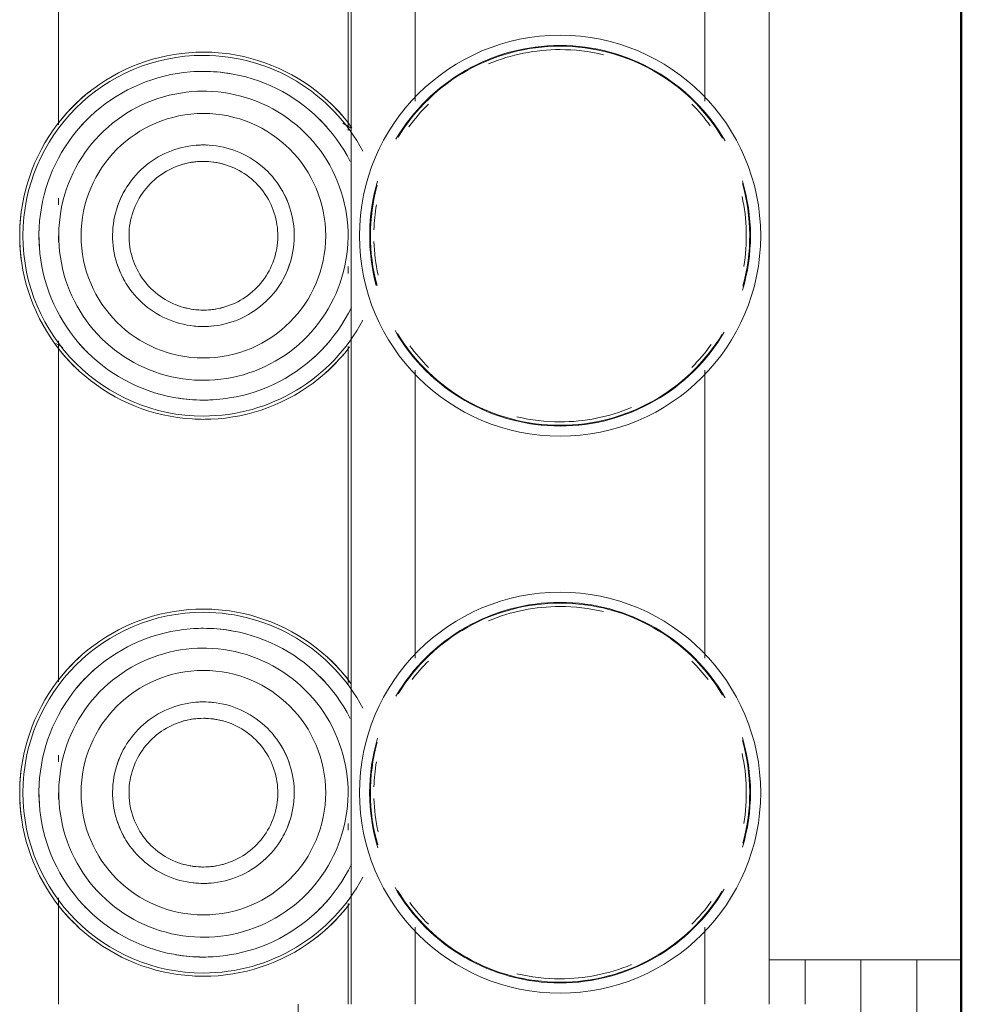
# Model space of a CAD drawing. Header units: millimetres. Extents: x 24644 to 52152, y 2709 to 38988.
# Tile 40 of 80: x 33579 to 33663, y 37902 to 37991. Entities that reach past the tile are written whole.
import ezdxf

# ---------------------------------------------------------------- set-up
doc = ezdxf.new("R2010")
doc.units = ezdxf.units.MM
doc.linetypes.add('ADSK_Скрыто', pattern=[300, 150, -150])
for name, color, linetype, lineweight in [('A-DETL-____-HDLN', 90, 'ADSK_Скрыто', 9), ('A-WALL-____-MCUT', 113, 'Continuous', 50), ('A-WALL-____-OTLN', 113, 'Continuous', 20), ('M-EQPM-____-OTLN', 50, 'Continuous', 20)]:
    doc.layers.add(name, color=color, linetype=linetype, lineweight=lineweight)

# ---------------------------------------------------------------- blocks, each defined once
blk = doc.blocks.new('Прямая форма - V line-609756-В_Этаж 01_Вентиляция')
at = {"layer": 'A-WALL-____-MCUT', "color": 253}
blk.add_line((0, -200), (779.947, -200), dxfattribs=at)
blk = doc.blocks.new('Прямая форма - SW - 004-609757-В_Этаж 01_Вентиляция')
blk.add_blockref('Прямая форма - V line-609756-В_Этаж 01_Вентиляция', (0, 0))
blk = doc.blocks.new('V line_ifc_RVT-1-В_Этаж 01_Вентиляция')
at = {"layer": 'A-WALL-____-OTLN', "color": 9, "lineweight": 20, "rotation": 270}
blk.add_blockref('Прямая форма - SW - 004-609757-В_Этаж 01_Вентиляция', (33863.24, 38587.582), dxfattribs=at)
blk = doc.blocks.new('ADSK_Коллектор с регулирующими клапанами и расходомерами - N5-1658201-В_Этаж 01_Вентиляция')
at = {"layer": 'M-EQPM-____-OTLN'}
for p, q in [((246, 0), (246, -4)), ((256, 0), (246, 0)), ((246, -5.172), (246, -4)), ((246, -4), (256, -4)), ((246, -6.657), (246, -5.172)), ((246, -6.657), (246, -9)), ((246, -9), (266, -9)), ((246, -10.172), (246, -9)), ((246, -11.657), (246, -10.172)), ((246, -11.657), (246, -14)), ((246, -14), (250, -14)), ((246, -17.25), (246, -14)), ((250, -17.25), (62, -17.25)), ((168.929, -23), (143.071, -23)), ((218.929, -23), (193.071, -23)), ((250, -23), (243.071, -23)), ((143.071, -49), (168.929, -49)), ((193.071, -49), (218.929, -49)), ((243.071, -49), (250, -49)), ((62, -54.75), (250, -54.75)), ((171.329, -54.75), (170.896, -55.5)), ((171.564, -55), (140.942, -55)), ((181, -55), (180.392, -55)), ((184.38, -55), (183.762, -55)), ((221.184, -55), (190.942, -55)), ((231, -55), (230.392, -55)), ((234.38, -55), (233.762, -55)), ((250, -55), (240.942, -55)), ((250, -59.5), (262, -59.5)), ((140.438, -81), (171.058, -81)), ((177.62, -81), (178.238, -81)), ((181, -81), (181.608, -81)), ((190.438, -81), (221.058, -81)), ((190.669, -81.253), (191.03, -80.627)), ((227.62, -81), (228.238, -81)), ((231, -81), (231.608, -81)), ((240.438, -81), (250, -81))]:
    blk.add_line(p, q, dxfattribs=at)
at = {"layer": 'M-EQPM-____-OTLN', "flags": 128}
for points in [[(171.3, -54.674), (170.775, -55.072), (170.266, -55.491), (169.774, -55.931), (169.301, -56.389), (168.846, -56.866), (168.41, -57.361), (167.995, -57.873), (167.6, -58.401), (167.227, -58.945), (166.876, -59.503), (166.547, -60.075), (166.242, -60.659), (165.96, -61.255), (165.703, -61.862), (165.469, -62.478), (165.261, -63.104), (165.078, -63.737), (164.92, -64.377), (164.788, -65.023), (164.682, -65.674), (164.602, -66.328), (164.548, -66.985), (164.521, -67.644), (164.517, -68)], [(195.756, -68), (195.744, -67.41), (195.709, -66.821), (195.65, -66.234), (195.567, -65.649), (195.462, -65.068), (195.333, -64.493), (195.181, -63.922), (195.007, -63.358), (194.81, -62.802), (194.591, -62.254), (194.35, -61.715), (194.088, -61.186), (193.805, -60.668), (193.502, -60.162), (193.178, -59.668), (192.835, -59.188), (192.474, -58.722), (192.093, -58.27), (191.695, -57.834), (191.28, -57.415), (190.849, -57.012), (190.402, -56.627), (189.939, -56.26), (189.463, -55.912), (188.973, -55.584), (188.47, -55.275), (187.955, -54.986), (187.429, -54.718)], [(221.184, -54.761), (220.775, -55.072), (220.266, -55.491), (219.774, -55.931), (219.301, -56.389), (218.846, -56.866), (218.41, -57.361), (217.995, -57.873), (217.6, -58.401), (217.227, -58.945), (216.876, -59.503), (216.547, -60.075), (216.242, -60.659), (215.96, -61.255), (215.703, -61.862), (215.469, -62.478), (215.261, -63.104), (215.078, -63.737), (214.92, -64.377), (214.788, -65.023), (214.682, -65.674), (214.602, -66.328), (214.548, -66.985), (214.521, -67.644), (214.517, -68)], [(245.756, -68), (245.744, -67.41), (245.709, -66.821), (245.65, -66.234), (245.567, -65.649), (245.462, -65.068), (245.333, -64.493), (245.181, -63.922), (245.007, -63.358), (244.81, -62.802), (244.591, -62.254), (244.35, -61.715), (244.088, -61.186), (243.805, -60.668), (243.502, -60.162), (243.178, -59.668), (242.835, -59.188), (242.474, -58.722), (242.093, -58.27), (241.695, -57.834), (241.28, -57.415), (240.849, -57.012), (240.402, -56.627), (239.939, -56.26), (239.463, -55.912), (238.973, -55.584), (238.47, -55.275), (237.955, -54.986), (237.429, -54.718)], [(174.328, -54.839), (173.807, -55.116), (173.297, -55.414), (172.8, -55.732), (172.316, -56.07), (171.846, -56.427), (171.391, -56.802), (170.951, -57.195), (170.527, -57.606), (170.119, -58.033), (169.729, -58.476), (169.358, -58.934), (169.004, -59.407), (168.67, -59.894), (168.356, -60.393), (168.062, -60.905), (167.789, -61.428), (167.536, -61.962), (167.306, -62.505), (167.097, -63.057), (166.91, -63.617), (166.746, -64.184), (166.605, -64.757), (166.487, -65.335), (166.392, -65.918), (166.32, -66.504), (166.272, -67.092), (166.248, -67.681), (166.244, -68)], [(193.978, -68), (193.968, -67.481), (193.937, -66.963), (193.885, -66.446), (193.813, -65.932), (193.72, -65.422), (193.606, -64.915), (193.473, -64.413), (193.32, -63.917), (193.146, -63.428), (192.954, -62.946), (192.742, -62.472), (192.512, -62.007), (192.263, -61.551), (191.996, -61.106), (191.711, -60.672), (191.41, -60.249), (191.092, -59.839), (190.757, -59.442), (190.407, -59.059), (190.042, -58.69), (189.663, -58.336), (189.269, -57.997), (188.863, -57.674), (188.443, -57.368), (188.012, -57.079), (187.57, -56.807), (187.117, -56.554), (186.654, -56.318), (186.183, -56.101), (185.703, -55.904), (185.215, -55.725), (184.721, -55.567), (184.221, -55.428), (183.716, -55.309), (183.206, -55.21), (182.693, -55.133), (182.177, -55.075), (181.659, -55.038), (181.14, -55.022), (180.621, -55.027), (180.103, -55.053), (179.586, -55.099), (179.071, -55.166), (178.559, -55.253), (178.051, -55.361), (177.548, -55.489), (177.051, -55.637), (176.559, -55.805), (176.075, -55.992), (175.599, -56.199), (175.132, -56.424), (174.673, -56.668), (174.225, -56.93), (173.788, -57.21), (173.362, -57.507), (172.949, -57.821), (172.548, -58.151), (172.161, -58.497), (171.788, -58.858), (171.43, -59.234), (171.087, -59.623), (170.76, -60.026), (170.449, -60.442), (170.155, -60.87), (169.879, -61.31), (169.62, -61.76), (169.38, -62.22), (169.158, -62.689), (168.955, -63.167), (168.772, -63.652), (168.607, -64.145), (168.463, -64.644), (168.339, -65.148), (168.235, -65.656), (168.152, -66.168), (168.089, -66.684), (168.046, -67.201), (168.025, -67.72), (168.022, -68)], [(197.483, -68), (197.47, -67.341), (197.43, -66.683), (197.364, -66.027), (197.272, -65.374), (197.154, -64.725), (197.011, -64.082), (196.841, -63.445), (196.646, -62.815), (196.426, -62.193), (196.182, -61.581), (195.913, -60.979), (195.62, -60.389), (195.304, -59.81), (194.965, -59.244), (194.604, -58.693), (194.221, -58.156), (193.817, -57.636), (193.392, -57.131), (192.947, -56.645), (192.484, -56.176), (192.002, -55.726), (191.502, -55.296), (190.986, -54.886)], [(224.328, -54.839), (223.807, -55.116), (223.297, -55.414), (222.8, -55.732), (222.316, -56.07), (221.846, -56.427), (221.391, -56.802), (220.951, -57.195), (220.527, -57.606), (220.119, -58.033), (219.729, -58.476), (219.358, -58.934), (219.004, -59.407), (218.67, -59.894), (218.356, -60.393), (218.062, -60.905), (217.789, -61.428), (217.536, -61.962), (217.306, -62.505), (217.097, -63.057), (216.91, -63.617), (216.746, -64.184), (216.605, -64.757), (216.487, -65.335), (216.392, -65.918), (216.32, -66.504), (216.272, -67.092), (216.248, -67.681), (216.244, -68)], [(243.978, -68), (243.968, -67.481), (243.937, -66.963), (243.885, -66.446), (243.813, -65.932), (243.72, -65.422), (243.606, -64.915), (243.473, -64.413), (243.32, -63.917), (243.146, -63.428), (242.954, -62.946), (242.742, -62.472), (242.512, -62.007), (242.263, -61.551), (241.996, -61.106), (241.711, -60.672), (241.41, -60.249), (241.092, -59.839), (240.757, -59.442), (240.407, -59.059), (240.042, -58.69), (239.663, -58.336), (239.269, -57.997), (238.863, -57.674), (238.443, -57.368), (238.012, -57.079), (237.57, -56.807), (237.117, -56.554), (236.654, -56.318), (236.183, -56.101), (235.703, -55.904), (235.215, -55.725), (234.721, -55.567), (234.221, -55.428), (233.716, -55.309), (233.206, -55.21), (232.693, -55.133), (232.177, -55.075), (231.659, -55.038), (231.14, -55.022), (230.621, -55.027), (230.103, -55.053), (229.586, -55.099), (229.071, -55.166), (228.559, -55.253), (228.051, -55.361), (227.548, -55.489), (227.051, -55.637), (226.559, -55.805), (226.075, -55.992), (225.599, -56.199), (225.132, -56.424), (224.673, -56.668), (224.225, -56.93), (223.788, -57.21), (223.362, -57.507), (222.949, -57.821), (222.548, -58.151), (222.161, -58.497), (221.788, -58.858), (221.43, -59.234), (221.087, -59.623), (220.76, -60.026), (220.449, -60.442), (220.155, -60.87), (219.879, -61.31), (219.62, -61.76), (219.38, -62.22), (219.158, -62.689), (218.955, -63.167), (218.772, -63.652), (218.607, -64.145), (218.463, -64.644), (218.339, -65.148), (218.235, -65.656), (218.152, -66.168), (218.089, -66.684), (218.046, -67.201), (218.025, -67.72), (218.022, -68)], [(247.483, -68), (247.47, -67.341), (247.43, -66.683), (247.364, -66.027), (247.272, -65.374), (247.154, -64.725), (247.011, -64.082), (246.841, -63.445), (246.646, -62.815), (246.426, -62.193), (246.182, -61.581), (245.913, -60.979), (245.62, -60.389), (245.304, -59.81), (244.965, -59.244), (244.604, -58.693), (244.221, -58.156), (243.817, -57.636), (243.392, -57.131), (242.947, -56.645), (242.484, -56.176), (242.002, -55.726), (241.502, -55.296), (240.986, -54.886)], [(189.15, -68), (189.143, -67.674), (189.124, -67.349), (189.091, -67.024), (189.046, -66.702), (188.988, -66.381), (188.916, -66.063), (188.833, -65.748), (188.736, -65.436), (188.628, -65.129), (188.507, -64.826), (188.374, -64.529), (188.229, -64.236), (188.073, -63.95), (187.905, -63.671), (187.726, -63.398), (187.537, -63.133), (187.337, -62.875), (187.127, -62.626), (186.907, -62.385), (186.678, -62.154), (186.44, -61.931), (186.193, -61.718), (185.937, -61.516), (185.674, -61.324), (185.403, -61.142), (185.126, -60.971), (184.841, -60.812), (184.551, -60.664), (184.255, -60.528), (183.953, -60.404), (183.647, -60.292), (183.337, -60.192), (183.023, -60.105), (182.705, -60.03), (182.385, -59.969), (182.063, -59.92), (181.739, -59.884), (181.414, -59.861), (181.088, -59.85), (180.762, -59.853), (180.436, -59.87), (180.112, -59.899), (179.788, -59.941), (179.467, -59.995), (179.148, -60.063), (178.832, -60.144), (178.52, -60.237), (178.211, -60.342), (177.907, -60.46), (177.608, -60.589), (177.315, -60.731), (177.027, -60.884), (176.746, -61.049), (176.471, -61.224), (176.204, -61.411), (175.944, -61.608), (175.692, -61.815), (175.449, -62.032), (175.215, -62.259), (174.99, -62.495), (174.775, -62.74), (174.57, -62.993), (174.374, -63.254), (174.19, -63.523), (174.016, -63.799), (173.854, -64.081), (173.703, -64.37), (173.564, -64.665), (173.436, -64.965), (173.321, -65.27), (173.218, -65.579), (173.127, -65.892), (173.049, -66.209), (172.984, -66.528), (172.932, -66.85), (172.892, -67.173), (172.865, -67.498), (172.852, -67.824), (172.85, -68)], [(239.15, -68), (239.143, -67.674), (239.124, -67.349), (239.091, -67.024), (239.046, -66.702), (238.988, -66.381), (238.916, -66.063), (238.833, -65.748), (238.736, -65.436), (238.628, -65.129), (238.507, -64.826), (238.374, -64.529), (238.229, -64.236), (238.073, -63.95), (237.905, -63.671), (237.726, -63.398), (237.537, -63.133), (237.337, -62.875), (237.127, -62.626), (236.907, -62.385), (236.678, -62.154), (236.44, -61.931), (236.193, -61.718), (235.937, -61.516), (235.674, -61.324), (235.403, -61.142), (235.126, -60.971), (234.841, -60.812), (234.551, -60.664), (234.255, -60.528), (233.953, -60.404), (233.647, -60.292), (233.337, -60.192), (233.023, -60.105), (232.705, -60.03), (232.385, -59.969), (232.063, -59.92), (231.739, -59.884), (231.414, -59.861), (231.088, -59.85), (230.762, -59.853), (230.436, -59.87), (230.112, -59.899), (229.788, -59.941), (229.467, -59.995), (229.148, -60.063), (228.832, -60.144), (228.52, -60.237), (228.211, -60.342), (227.907, -60.46), (227.608, -60.589), (227.315, -60.731), (227.027, -60.884), (226.746, -61.049), (226.471, -61.224), (226.204, -61.411), (225.944, -61.608), (225.692, -61.815), (225.449, -62.032), (225.215, -62.259), (224.99, -62.495), (224.775, -62.74), (224.57, -62.993), (224.374, -63.254), (224.19, -63.523), (224.016, -63.799), (223.854, -64.081), (223.703, -64.37), (223.564, -64.665), (223.436, -64.965), (223.321, -65.27), (223.218, -65.579), (223.127, -65.892), (223.049, -66.209), (222.984, -66.528), (222.932, -66.85), (222.892, -67.173), (222.865, -67.498), (222.852, -67.824), (222.85, -68)], [(187.676, -68), (187.671, -67.733), (187.655, -67.466), (187.628, -67.201), (187.591, -66.936), (187.543, -66.674), (187.485, -66.413), (187.416, -66.155), (187.337, -65.9), (187.248, -65.648), (187.149, -65.4), (187.04, -65.156), (186.922, -64.917), (186.794, -64.683), (186.656, -64.454), (186.51, -64.23), (186.355, -64.013), (186.191, -63.802), (186.019, -63.598), (185.839, -63.401), (185.651, -63.211), (185.456, -63.029), (185.254, -62.855), (185.044, -62.689), (184.829, -62.531), (184.607, -62.382), (184.38, -62.243), (184.147, -62.112), (183.909, -61.991), (183.666, -61.879), (183.419, -61.778), (183.168, -61.686), (182.914, -61.604), (182.657, -61.533), (182.397, -61.472), (182.135, -61.421), (181.871, -61.381), (181.605, -61.351), (181.339, -61.333), (181.072, -61.324), (180.805, -61.327), (180.538, -61.34), (180.272, -61.364), (180.008, -61.398), (179.744, -61.443), (179.483, -61.499), (179.224, -61.564), (178.968, -61.641), (178.716, -61.727), (178.467, -61.823), (178.222, -61.93), (177.981, -62.045), (177.746, -62.171), (177.515, -62.306), (177.29, -62.45), (177.071, -62.602), (176.858, -62.764), (176.652, -62.934), (176.453, -63.112), (176.261, -63.297), (176.077, -63.491), (175.901, -63.691), (175.733, -63.898), (175.573, -64.112), (175.422, -64.333), (175.279, -64.559), (175.146, -64.79), (175.023, -65.027), (174.909, -65.268), (174.804, -65.514), (174.71, -65.764), (174.625, -66.017), (174.551, -66.273), (174.487, -66.533), (174.434, -66.794), (174.391, -67.058), (174.358, -67.323), (174.337, -67.589), (174.326, -67.856), (174.324, -68)], [(237.676, -68), (237.671, -67.733), (237.655, -67.466), (237.628, -67.201), (237.591, -66.936), (237.543, -66.674), (237.485, -66.413), (237.416, -66.155), (237.337, -65.9), (237.248, -65.648), (237.149, -65.4), (237.04, -65.156), (236.922, -64.917), (236.794, -64.683), (236.656, -64.454), (236.51, -64.23), (236.355, -64.013), (236.191, -63.802), (236.019, -63.598), (235.839, -63.401), (235.651, -63.211), (235.456, -63.029), (235.254, -62.855), (235.044, -62.689), (234.829, -62.531), (234.607, -62.382), (234.38, -62.243), (234.147, -62.112), (233.909, -61.991), (233.666, -61.879), (233.419, -61.778), (233.168, -61.686), (232.914, -61.604), (232.657, -61.533), (232.397, -61.472), (232.135, -61.421), (231.871, -61.381), (231.605, -61.351), (231.339, -61.333), (231.072, -61.324), (230.805, -61.327), (230.538, -61.34), (230.272, -61.364), (230.008, -61.398), (229.744, -61.443), (229.483, -61.499), (229.224, -61.564), (228.968, -61.641), (228.716, -61.727), (228.467, -61.823), (228.222, -61.93), (227.981, -62.045), (227.746, -62.171), (227.515, -62.306), (227.29, -62.45), (227.071, -62.602), (226.858, -62.764), (226.652, -62.934), (226.453, -63.112), (226.261, -63.297), (226.077, -63.491), (225.901, -63.691), (225.733, -63.898), (225.573, -64.112), (225.422, -64.333), (225.279, -64.559), (225.146, -64.79), (225.023, -65.027), (224.909, -65.268), (224.804, -65.514), (224.71, -65.764), (224.625, -66.017), (224.551, -66.273), (224.487, -66.533), (224.434, -66.794), (224.391, -67.058), (224.358, -67.323), (224.337, -67.589), (224.326, -67.856), (224.324, -68)], [(164.517, -68), (164.53, -68.659), (164.57, -69.317), (164.636, -69.973), (164.728, -70.626), (164.846, -71.275), (164.989, -71.918), (165.159, -72.555), (165.354, -73.185), (165.574, -73.807), (165.818, -74.419), (166.087, -75.021), (166.38, -75.611), (166.696, -76.19), (167.035, -76.756), (167.396, -77.307), (167.779, -77.844), (168.183, -78.364), (168.608, -78.869), (169.053, -79.355), (169.516, -79.824), (169.998, -80.274), (170.498, -80.704), (171.014, -81.114), (171.547, -81.503), (172.094, -81.87), (172.656, -82.215), (173.231, -82.537), (173.819, -82.836), (174.418, -83.112), (175.027, -83.363), (175.646, -83.589), (176.274, -83.791), (176.909, -83.967), (177.551, -84.118), (178.198, -84.243), (178.85, -84.342), (179.505, -84.415), (180.163, -84.462), (180.822, -84.482), (181.481, -84.476), (182.14, -84.443), (182.796, -84.385), (183.45, -84.3), (184.1, -84.189), (184.745, -84.052), (185.384, -83.889), (186.016, -83.701), (186.64, -83.488), (187.254, -83.25), (187.859, -82.988), (188.453, -82.702), (189.035, -82.392), (189.604, -82.059), (190.16, -81.704), (190.7, -81.326), (191.225, -80.928), (191.734, -80.509), (192.226, -80.069), (192.699, -79.611), (193.154, -79.134), (193.59, -78.639), (194.005, -78.127), (194.4, -77.599), (194.773, -77.055), (195.124, -76.497), (195.453, -75.925), (195.758, -75.341), (196.04, -74.745), (196.297, -74.138), (196.531, -73.522), (196.739, -72.896), (196.922, -72.263), (197.08, -71.623), (197.212, -70.977), (197.318, -70.326), (197.398, -69.672), (197.452, -69.015), (197.479, -68.356), (197.483, -68)], [(166.244, -68), (166.256, -68.59), (166.291, -69.179), (166.35, -69.766), (166.433, -70.351), (166.538, -70.932), (166.667, -71.507), (166.819, -72.078), (166.993, -72.642), (167.19, -73.198), (167.409, -73.746), (167.65, -74.285), (167.912, -74.814), (168.195, -75.332), (168.498, -75.838), (168.822, -76.332), (169.165, -76.812), (169.526, -77.278), (169.907, -77.73), (170.305, -78.166), (170.72, -78.585), (171.151, -78.988), (171.598, -79.373), (172.061, -79.74), (172.537, -80.088), (173.027, -80.416), (173.53, -80.725), (174.045, -81.014), (174.571, -81.282), (175.107, -81.528), (175.653, -81.753), (176.207, -81.956), (176.769, -82.136), (177.338, -82.294), (177.913, -82.429), (178.492, -82.541), (179.076, -82.63), (179.662, -82.695), (180.251, -82.737), (180.841, -82.755), (181.431, -82.749), (182.02, -82.72), (182.608, -82.668), (183.193, -82.592), (183.775, -82.492), (184.353, -82.37), (184.924, -82.224), (185.49, -82.056), (186.049, -81.865), (186.599, -81.652), (187.141, -81.417), (187.672, -81.161), (188.193, -80.884), (188.703, -80.586), (189.2, -80.268), (189.684, -79.93), (190.154, -79.573), (190.609, -79.198), (191.049, -78.805), (191.473, -78.394), (191.881, -77.967), (192.271, -77.524), (192.642, -77.066), (192.996, -76.593), (193.33, -76.106), (193.644, -75.607), (193.938, -75.095), (194.211, -74.572), (194.464, -74.038), (194.694, -73.495), (194.903, -72.943), (195.09, -72.383), (195.254, -71.816), (195.395, -71.243), (195.513, -70.665), (195.608, -70.082), (195.68, -69.496), (195.728, -68.908), (195.752, -68.319), (195.756, -68)], [(168.022, -68), (168.032, -68.519), (168.063, -69.037), (168.115, -69.554), (168.187, -70.068), (168.28, -70.578), (168.394, -71.085), (168.527, -71.587), (168.68, -72.083), (168.854, -72.572), (169.046, -73.054), (169.258, -73.528), (169.488, -73.993), (169.737, -74.449), (170.004, -74.894), (170.289, -75.328), (170.59, -75.751), (170.908, -76.161), (171.243, -76.558), (171.593, -76.941), (171.958, -77.31), (172.337, -77.664), (172.731, -78.003), (173.137, -78.326), (173.557, -78.632), (173.988, -78.921), (174.43, -79.193), (174.883, -79.446), (175.346, -79.682), (175.817, -79.899), (176.297, -80.096), (176.785, -80.275), (177.279, -80.433), (177.779, -80.572), (178.284, -80.691), (178.794, -80.79), (179.307, -80.867), (179.823, -80.925), (180.341, -80.962), (180.86, -80.978), (181.379, -80.973), (181.897, -80.947), (182.414, -80.901), (182.929, -80.834), (183.441, -80.747), (183.949, -80.639), (184.452, -80.511), (184.949, -80.363), (185.441, -80.195), (185.925, -80.008), (186.401, -79.801), (186.868, -79.576), (187.327, -79.332), (187.775, -79.07), (188.212, -78.79), (188.638, -78.493), (189.051, -78.179), (189.452, -77.849), (189.839, -77.503), (190.212, -77.142), (190.57, -76.766), (190.913, -76.377), (191.24, -75.974), (191.551, -75.558), (191.845, -75.13), (192.121, -74.69), (192.38, -74.24), (192.62, -73.78), (192.842, -73.311), (193.045, -72.833), (193.228, -72.348), (193.393, -71.855), (193.537, -71.356), (193.661, -70.852), (193.765, -70.344), (193.848, -69.832), (193.911, -69.316), (193.954, -68.799), (193.975, -68.28), (193.978, -68)], [(172.85, -68), (172.857, -68.326), (172.876, -68.651), (172.909, -68.976), (172.954, -69.298), (173.012, -69.619), (173.084, -69.937), (173.167, -70.252), (173.264, -70.564), (173.372, -70.871), (173.493, -71.174), (173.626, -71.471), (173.771, -71.764), (173.927, -72.05), (174.095, -72.329), (174.274, -72.602), (174.463, -72.867), (174.663, -73.125), (174.873, -73.374), (175.093, -73.615), (175.322, -73.846), (175.56, -74.069), (175.807, -74.282), (176.063, -74.484), (176.326, -74.676), (176.597, -74.858), (176.874, -75.029), (177.159, -75.188), (177.449, -75.336), (177.745, -75.472), (178.047, -75.596), (178.353, -75.708), (178.663, -75.808), (178.977, -75.895), (179.295, -75.97), (179.615, -76.031), (179.937, -76.08), (180.261, -76.116), (180.586, -76.139), (180.912, -76.15), (181.238, -76.147), (181.564, -76.13), (181.888, -76.101), (182.212, -76.059), (182.533, -76.005), (182.852, -75.937), (183.168, -75.856), (183.48, -75.763), (183.789, -75.658), (184.093, -75.54), (184.392, -75.411), (184.685, -75.269), (184.973, -75.116), (185.254, -74.951), (185.529, -74.776), (185.796, -74.589), (186.056, -74.392), (186.308, -74.185), (186.551, -73.968), (186.785, -73.741), (187.01, -73.505), (187.225, -73.26), (187.43, -73.007), (187.626, -72.746), (187.81, -72.477), (187.984, -72.201), (188.146, -71.919), (188.297, -71.63), (188.436, -71.335), (188.564, -71.035), (188.679, -70.73), (188.782, -70.421), (188.873, -70.108), (188.951, -69.791), (189.016, -69.472), (189.068, -69.15), (189.108, -68.827), (189.135, -68.502), (189.148, -68.176), (189.15, -68)], [(174.324, -68), (174.329, -68.267), (174.345, -68.534), (174.372, -68.799), (174.409, -69.064), (174.457, -69.326), (174.515, -69.587), (174.584, -69.845), (174.663, -70.1), (174.752, -70.352), (174.851, -70.6), (174.96, -70.844), (175.078, -71.083), (175.206, -71.317), (175.344, -71.546), (175.49, -71.77), (175.645, -71.987), (175.809, -72.198), (175.981, -72.402), (176.161, -72.599), (176.349, -72.789), (176.544, -72.971), (176.746, -73.145), (176.956, -73.311), (177.171, -73.469), (177.393, -73.618), (177.62, -73.757), (177.853, -73.888), (178.091, -74.009), (178.334, -74.121), (178.581, -74.222), (178.832, -74.314), (179.086, -74.396), (179.343, -74.467), (179.603, -74.528), (179.865, -74.579), (180.129, -74.619), (180.395, -74.649), (180.661, -74.667), (180.928, -74.676), (181.195, -74.673), (181.462, -74.66), (181.728, -74.636), (181.992, -74.602), (182.256, -74.557), (182.517, -74.501), (182.776, -74.436), (183.032, -74.359), (183.284, -74.273), (183.533, -74.177), (183.778, -74.07), (184.019, -73.955), (184.254, -73.829), (184.485, -73.694), (184.71, -73.55), (184.929, -73.398), (185.142, -73.236), (185.348, -73.066), (185.547, -72.888), (185.739, -72.703), (185.923, -72.509), (186.099, -72.309), (186.267, -72.102), (186.427, -71.888), (186.578, -71.667), (186.721, -71.441), (186.854, -71.21), (186.977, -70.973), (187.091, -70.732), (187.196, -70.486), (187.29, -70.236), (187.375, -69.983), (187.449, -69.727), (187.513, -69.467), (187.566, -69.206), (187.609, -68.942), (187.642, -68.677), (187.663, -68.411), (187.674, -68.144), (187.676, -68)], [(214.517, -68), (214.53, -68.659), (214.57, -69.317), (214.636, -69.973), (214.728, -70.626), (214.846, -71.275), (214.989, -71.918), (215.159, -72.555), (215.354, -73.185), (215.574, -73.807), (215.818, -74.419), (216.087, -75.021), (216.38, -75.611), (216.696, -76.19), (217.035, -76.756), (217.396, -77.307), (217.779, -77.844), (218.183, -78.364), (218.608, -78.869), (219.053, -79.355), (219.516, -79.824), (219.998, -80.274), (220.498, -80.704), (221.014, -81.114), (221.547, -81.503), (222.094, -81.87), (222.656, -82.215), (223.231, -82.537), (223.819, -82.836), (224.418, -83.112), (225.027, -83.363), (225.646, -83.589), (226.274, -83.791), (226.909, -83.967), (227.551, -84.118), (228.198, -84.243), (228.85, -84.342), (229.505, -84.415), (230.163, -84.462), (230.822, -84.482), (231.481, -84.476), (232.14, -84.443), (232.796, -84.385), (233.45, -84.3), (234.1, -84.189), (234.745, -84.052), (235.384, -83.889), (236.016, -83.701), (236.64, -83.488), (237.254, -83.25), (237.859, -82.988), (238.453, -82.702), (239.035, -82.392), (239.604, -82.059), (240.16, -81.704), (240.7, -81.326), (241.225, -80.928), (241.734, -80.509), (242.226, -80.069), (242.699, -79.611), (243.154, -79.134), (243.59, -78.639), (244.005, -78.127), (244.4, -77.599), (244.773, -77.055), (245.124, -76.497), (245.453, -75.925), (245.758, -75.341), (246.04, -74.745), (246.297, -74.138), (246.531, -73.522), (246.739, -72.896), (246.922, -72.263), (247.08, -71.623), (247.212, -70.977), (247.318, -70.326), (247.398, -69.672), (247.452, -69.015), (247.479, -68.356), (247.483, -68)], [(216.244, -68), (216.256, -68.59), (216.291, -69.179), (216.35, -69.766), (216.433, -70.351), (216.538, -70.932), (216.667, -71.507), (216.819, -72.078), (216.993, -72.642), (217.19, -73.198), (217.409, -73.746), (217.65, -74.285), (217.912, -74.814), (218.195, -75.332), (218.498, -75.838), (218.822, -76.332), (219.165, -76.812), (219.526, -77.278), (219.907, -77.73), (220.305, -78.166), (220.72, -78.585), (221.151, -78.988), (221.598, -79.373), (222.061, -79.74), (222.537, -80.088), (223.027, -80.416), (223.53, -80.725), (224.045, -81.014), (224.571, -81.282), (225.107, -81.528), (225.653, -81.753), (226.207, -81.956), (226.769, -82.136), (227.338, -82.294), (227.913, -82.429), (228.492, -82.541), (229.076, -82.63), (229.662, -82.695), (230.251, -82.737), (230.841, -82.755), (231.431, -82.749), (232.02, -82.72), (232.608, -82.668), (233.193, -82.592), (233.775, -82.492), (234.353, -82.37), (234.924, -82.224), (235.49, -82.056), (236.049, -81.865), (236.599, -81.652), (237.141, -81.417), (237.672, -81.161), (238.193, -80.884), (238.703, -80.586), (239.2, -80.268), (239.684, -79.93), (240.154, -79.573), (240.609, -79.198), (241.049, -78.805), (241.473, -78.394), (241.881, -77.967), (242.271, -77.524), (242.642, -77.066), (242.996, -76.593), (243.33, -76.106), (243.644, -75.607), (243.938, -75.095), (244.211, -74.572), (244.464, -74.038), (244.694, -73.495), (244.903, -72.943), (245.09, -72.383), (245.254, -71.816), (245.395, -71.243), (245.513, -70.665), (245.608, -70.082), (245.68, -69.496), (245.728, -68.908), (245.752, -68.319), (245.756, -68)], [(218.022, -68), (218.032, -68.519), (218.063, -69.037), (218.115, -69.554), (218.187, -70.068), (218.28, -70.578), (218.394, -71.085), (218.527, -71.587), (218.68, -72.083), (218.854, -72.572), (219.046, -73.054), (219.258, -73.528), (219.488, -73.993), (219.737, -74.449), (220.004, -74.894), (220.289, -75.328), (220.59, -75.751), (220.908, -76.161), (221.243, -76.558), (221.593, -76.941), (221.958, -77.31), (222.337, -77.664), (222.731, -78.003), (223.137, -78.326), (223.557, -78.632), (223.988, -78.921), (224.43, -79.193), (224.883, -79.446), (225.346, -79.682), (225.817, -79.899), (226.297, -80.096), (226.785, -80.275), (227.279, -80.433), (227.779, -80.572), (228.284, -80.691), (228.794, -80.79), (229.307, -80.867), (229.823, -80.925), (230.341, -80.962), (230.86, -80.978), (231.379, -80.973), (231.897, -80.947), (232.414, -80.901), (232.929, -80.834), (233.441, -80.747), (233.949, -80.639), (234.452, -80.511), (234.949, -80.363), (235.441, -80.195), (235.925, -80.008), (236.401, -79.801), (236.868, -79.576), (237.327, -79.332), (237.775, -79.07), (238.212, -78.79), (238.638, -78.493), (239.051, -78.179), (239.452, -77.849), (239.839, -77.503), (240.212, -77.142), (240.57, -76.766), (240.913, -76.377), (241.24, -75.974), (241.551, -75.558), (241.845, -75.13), (242.121, -74.69), (242.38, -74.24), (242.62, -73.78), (242.842, -73.311), (243.045, -72.833), (243.228, -72.348), (243.393, -71.855), (243.537, -71.356), (243.661, -70.852), (243.765, -70.344), (243.848, -69.832), (243.911, -69.316), (243.954, -68.799), (243.975, -68.28), (243.978, -68)], [(222.85, -68), (222.857, -68.326), (222.876, -68.651), (222.909, -68.976), (222.954, -69.298), (223.012, -69.619), (223.084, -69.937), (223.167, -70.252), (223.264, -70.564), (223.372, -70.871), (223.493, -71.174), (223.626, -71.471), (223.771, -71.764), (223.927, -72.05), (224.095, -72.329), (224.274, -72.602), (224.463, -72.867), (224.663, -73.125), (224.873, -73.374), (225.093, -73.615), (225.322, -73.846), (225.56, -74.069), (225.807, -74.282), (226.063, -74.484), (226.326, -74.676), (226.597, -74.858), (226.874, -75.029), (227.159, -75.188), (227.449, -75.336), (227.745, -75.472), (228.047, -75.596), (228.353, -75.708), (228.663, -75.808), (228.977, -75.895), (229.295, -75.97), (229.615, -76.031), (229.937, -76.08), (230.261, -76.116), (230.586, -76.139), (230.912, -76.15), (231.238, -76.147), (231.564, -76.13), (231.888, -76.101), (232.212, -76.059), (232.533, -76.005), (232.852, -75.937), (233.168, -75.856), (233.48, -75.763), (233.789, -75.658), (234.093, -75.54), (234.392, -75.411), (234.685, -75.269), (234.973, -75.116), (235.254, -74.951), (235.529, -74.776), (235.796, -74.589), (236.056, -74.392), (236.308, -74.185), (236.551, -73.968), (236.785, -73.741), (237.01, -73.505), (237.225, -73.26), (237.43, -73.007), (237.626, -72.746), (237.81, -72.477), (237.984, -72.201), (238.146, -71.919), (238.297, -71.63), (238.436, -71.335), (238.564, -71.035), (238.679, -70.73), (238.782, -70.421), (238.873, -70.108), (238.951, -69.791), (239.016, -69.472), (239.068, -69.15), (239.108, -68.827), (239.135, -68.502), (239.148, -68.176), (239.15, -68)], [(224.324, -68), (224.329, -68.267), (224.345, -68.534), (224.372, -68.799), (224.409, -69.064), (224.457, -69.326), (224.515, -69.587), (224.584, -69.845), (224.663, -70.1), (224.752, -70.352), (224.851, -70.6), (224.96, -70.844), (225.078, -71.083), (225.206, -71.317), (225.344, -71.546), (225.49, -71.77), (225.645, -71.987), (225.809, -72.198), (225.981, -72.402), (226.161, -72.599), (226.349, -72.789), (226.544, -72.971), (226.746, -73.145), (226.956, -73.311), (227.171, -73.469), (227.393, -73.618), (227.62, -73.757), (227.853, -73.888), (228.091, -74.009), (228.334, -74.121), (228.581, -74.222), (228.832, -74.314), (229.086, -74.396), (229.343, -74.467), (229.603, -74.528), (229.865, -74.579), (230.129, -74.619), (230.395, -74.649), (230.661, -74.667), (230.928, -74.676), (231.195, -74.673), (231.462, -74.66), (231.728, -74.636), (231.992, -74.602), (232.256, -74.557), (232.517, -74.501), (232.776, -74.436), (233.032, -74.359), (233.284, -74.273), (233.533, -74.177), (233.778, -74.07), (234.019, -73.955), (234.254, -73.829), (234.485, -73.694), (234.71, -73.55), (234.929, -73.398), (235.142, -73.236), (235.348, -73.066), (235.547, -72.888), (235.739, -72.703), (235.923, -72.509), (236.099, -72.309), (236.267, -72.102), (236.427, -71.888), (236.578, -71.667), (236.721, -71.441), (236.854, -71.21), (236.977, -70.973), (237.091, -70.732), (237.196, -70.486), (237.29, -70.236), (237.375, -69.983), (237.449, -69.727), (237.513, -69.467), (237.566, -69.206), (237.609, -68.942), (237.642, -68.677), (237.663, -68.411), (237.674, -68.144), (237.676, -68)]]:
    blk.add_lwpolyline(points, dxfattribs=at)
at = {"layer": 'M-EQPM-____-OTLN'}
for centre, radius, start, end in [((181, -36), 18, 360, 180), ((231, -36), 18, 360, 180), ((181, -36), 17.084, 73.33823, 106.80841), ((181, -36), 17.018, 74.57897, 106.00521), ((181, -36), 16.711, 80.47358, 102.18931), ((231, -36), 17.084, 73.33823, 106.80841), ((231, -36), 17.018, 74.57897, 106.00521), ((231, -36), 16.711, 80.47358, 102.18931), ((181, -36), 17.084, 119.91774, 180), ((231, -36), 17.084, 119.91774, 180), ((181, -36), 17.018, 121.01314, 180), ((181, -36), 17.084, 360, 59.53495), ((181, -36), 17.018, 360, 58.6128), ((231, -36), 17.018, 121.01314, 180), ((231, -36), 17.084, 360, 59.53495), ((231, -36), 17.018, 360, 58.6128), ((181, -36), 16.711, 126.21726, 135), ((181, -36), 16.711, 45, 54.23178), ((231, -36), 16.711, 127.38076, 135), ((231, -36), 16.711, 45, 54.23178), ((181, -36), 16.711, 360, 22.57519), ((231, -36), 16.711, 360, 22.49942), ((181, -36), 16.711, 166.55416, 180), ((231, -36), 16.711, 166.55416, 180), ((181, -36), 18, 180, 360), ((181, -36), 17.084, 180, 239.53495), ((181, -36), 17.018, 180, 238.6128), ((181, -36), 16.711, 180, 202.5752), ((181, -36), 17.084, 299.91774, 360), ((181, -36), 17.018, 301.01314, 360), ((181, -36), 16.711, 346.55416, 360), ((231, -36), 18, 180, 360), ((231, -36), 17.084, 180, 239.53495), ((231, -36), 17.018, 180, 238.6128), ((231, -36), 16.711, 180, 202.5752), ((231, -36), 17.084, 299.91774, 360), ((231, -36), 17.018, 301.01314, 360), ((231, -36), 16.711, 346.55416, 360), ((181, -36), 16.711, 225, 234.23178), ((181, -36), 16.711, 306.21726, 315), ((231, -36), 16.711, 225, 232.61924), ((231, -36), 16.711, 306.21726, 315), ((181, -36), 17.084, 253.33823, 285.13933), ((181, -36), 17.018, 254.57897, 285.19799), ((181, -36), 16.711, 260.47358, 268.20764), ((181, -36), 16.711, 271.79236, 282.18931), ((231, -36), 17.084, 253.33823, 286.80841), ((231, -36), 17.018, 254.57897, 286.00521), ((231, -36), 16.711, 260.47358, 268.20764), ((231, -36), 16.711, 271.79236, 282.18931), ((181, -68), 16.192, 117.91242, 180), ((181, -68), 16.192, 360, 62.08758), ((231, -68), 16.192, 117.91242, 180), ((231, -68), 16.192, 360, 62.08758), ((181, -68), 16.483, 127.76547, 137.29939), ((181, -68), 16.483, 37.99041, 50.94744), ((231, -68), 16.483, 127.89869, 137.29939), ((231, -68), 16.483, 37.99041, 50.94744), ((181, -68), 10.974, 0, 180), ((181, -68), 14.757, 131.4266, 135), ((181, -68), 14.757, 131.43096, 135), ((181, -68), 14.757, 41.87592, 50.56621), ((181, -68), 14.757, 41.8721, 50.55926), ((231, -68), 10.974, 0, 180), ((231, -68), 14.757, 132.33042, 135), ((231, -68), 14.757, 132.3317, 135), ((231, -68), 14.757, 41.87592, 50.56621), ((231, -68), 14.757, 41.8721, 50.55926), ((181, -68), 8.15, 108.33973, 120), ((181, -68), 8.15, 60, 72.04404), ((231, -68), 8.15, 108.33973, 120), ((231, -68), 8.15, 60, 72.04404), ((181, -68), 14.757, 170.29956, 180), ((181, -68), 14.757, 170.30168, 180), ((181, -68), 6.676, 164.57647, 180), ((181, -68), 6.676, 360, 15.42353), ((231, -68), 14.757, 170.29956, 180), ((231, -68), 14.757, 170.30168, 180), ((231, -68), 6.676, 164.57647, 180), ((231, -68), 6.676, 360, 15.42353), ((181, -68), 8.15, 360, 6.39881), ((181, -68), 14.757, 360, 3.37558), ((181, -68), 14.757, 360, 3.37971), ((231, -68), 8.15, 173.60454, 180), ((231, -68), 8.15, 360, 6.39881), ((231, -68), 14.757, 360, 3.37558), ((231, -68), 14.757, 360, 3.37971), ((181, -68), 16.483, 177.35227, 180), ((181, -68), 16.483, 180, 182.32349), ((181, -68), 16.192, 180, 360), ((181, -68), 14.757, 180, 183.37971), ((181, -68), 14.757, 180, 183.37558), ((181, -68), 10.974, 180, 0), ((181, -68), 8.15, 177.43707, 180), ((181, -68), 8.15, 180, 182.56293), ((181, -68), 6.676, 180, 195.42353), ((181, -68), 6.676, 344.57647, 360), ((181, -68), 8.15, 353.60454, 360), ((181, -68), 14.757, 350.29956, 360), ((181, -68), 14.757, 350.30168, 360), ((181, -68), 16.483, 357.35227, 360), ((181, -68), 16.483, 360, 2.32349), ((231, -68), 16.483, 177.35227, 180), ((231, -68), 16.483, 180, 182.32349), ((231, -68), 16.192, 180, 360), ((231, -68), 14.757, 180, 183.37971), ((231, -68), 14.757, 180, 183.37558), ((231, -68), 10.974, 180, 0), ((231, -68), 8.15, 180, 186.39881), ((231, -68), 6.676, 180, 195.42353), ((231, -68), 6.676, 344.57647, 360), ((231, -68), 8.15, 353.60454, 360), ((231, -68), 14.757, 350.29956, 360), ((231, -68), 14.757, 350.30168, 360), ((231, -68), 16.483, 357.35227, 360), ((231, -68), 16.483, 360, 2.32349), ((181, -68), 8.15, 240, 252.04404), ((181, -68), 8.15, 288.33973, 300), ((231, -68), 8.15, 240, 252.04404), ((231, -68), 8.15, 288.33973, 300), ((181, -68), 16.483, 217.99041, 230.94744), ((181, -68), 14.757, 221.8721, 230.55926), ((181, -68), 14.757, 221.87592, 230.56621), ((181, -68), 14.757, 311.4266, 315), ((181, -68), 14.757, 311.43096, 315), ((231, -68), 16.483, 217.99041, 230.94744), ((231, -68), 14.757, 221.8721, 230.55926), ((231, -68), 14.757, 221.87592, 230.56621), ((231, -68), 14.757, 311.4266, 315), ((231, -68), 14.757, 311.43096, 315), ((181, -68), 16.483, 307.76961, 317.29939), ((231, -68), 16.483, 307.76961, 317.29939), ((181, -68), 14.757, 267.15207, 273.58361), ((181, -68), 14.757, 267.15555, 273.59297), ((231, -68), 14.757, 267.15207, 273.58361), ((231, -68), 14.757, 267.15555, 273.59297), ((181, -68), 16.483, 259.52992, 279.24165), ((231, -68), 16.483, 259.52992, 279.24165)]:
    blk.add_arc(centre, radius, start, end, dxfattribs=at)

msp = doc.modelspace()

# ---------------------------------------------------------------- block references
at = {"lineweight": 9}
msp.add_blockref('V line_ifc_RVT-1-В_Этаж 01_Вентиляция', (0, 0), dxfattribs=at)
at = {"layer": 'A-DETL-____-HDLN', "rotation": 269.9999999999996}
msp.add_blockref('ADSK_Коллектор с регулирующими клапанами и расходомерами - N5-1658201-В_Этаж 01_Вентиляция', (33663.2402, 38152.4724), dxfattribs=at)

doc.saveas('drawing.dxf')
